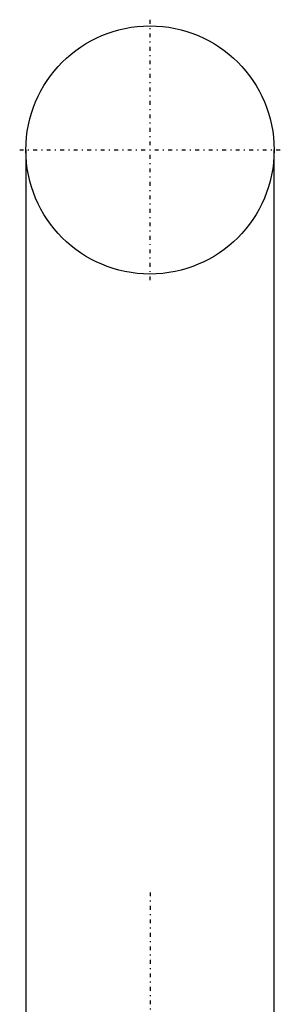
# Model space of a CAD drawing. Extents: x -70 to 70, y -1 to 571.
# Tile 14 of 14: x -15 to 15, y 458 to 571. Entities that reach past the tile are written whole.
import ezdxf

# ---------------------------------------------------------------- set-up
doc = ezdxf.new("R2010")
doc.units = 0
doc.linetypes.add('CENTER', pattern=[1.5, 0.45, -0.5, 0.05, -0.5])
doc.layers.add('AM_0', color=7, linetype='CONTINUOUS')
doc.layers.add('AM_7', color=7, linetype='CENTER')

msp = doc.modelspace()

# ---------------------------------------------------------------- linework, layer by layer
at = {"layer": 'AM_0', "color": 7, "linetype": 'CONTINUOUS'}
for p, q in [((-14.25, 555.75), (-14.25, 451.2)), ((14.25, 451.2), (14.25, 555.75))]:
    msp.add_line(p, q, dxfattribs=at)
msp.add_circle((0, 555.75), 14.25, dxfattribs=at)
at = {"layer": 'AM_7', "color": 4, "linetype": 'CENTER'}
for p, q in [((0, 540.79), (0, 570.71)), ((-14.96, 555.75), (14.96, 555.75)), ((0, 470.5), (0, 107.5))]:
    msp.add_line(p, q, dxfattribs=at)

doc.saveas('drawing.dxf')
